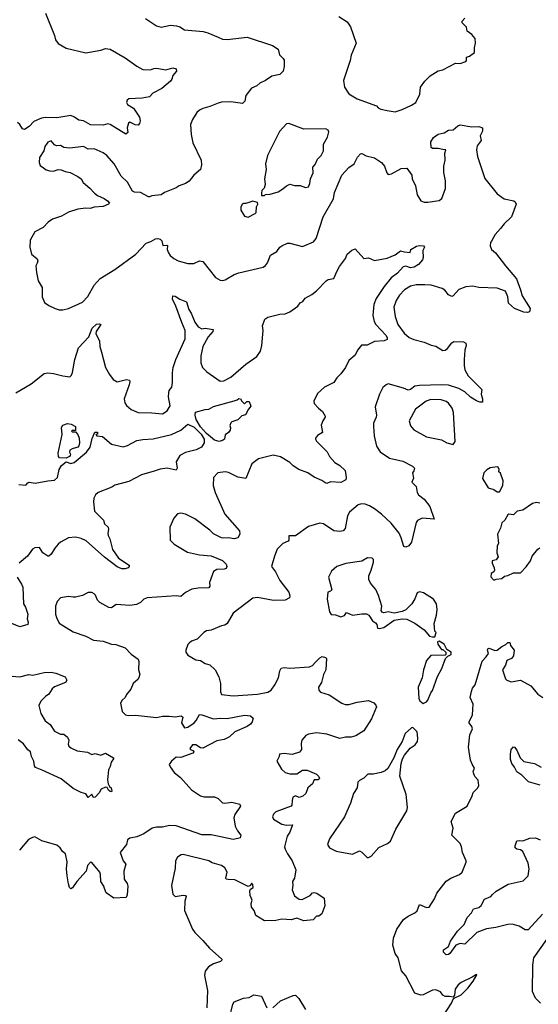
# Model space of a CAD drawing. Extents: x 2056909 to 2160450, y 827444 to 1016825.
# Tile 244 of 256: x 2106593 to 2111069, y 909855 to 918359. Entities that reach past the tile are written whole.
import ezdxf

# ---------------------------------------------------------------- set-up
doc = ezdxf.new("R2010")
doc.units = 0

msp = doc.modelspace()

# ---------------------------------------------------------------- linework, layer by layer
at = {"layer": '0CON10XD'}
for points in [[(2106816, 918415), (2106892.9, 918222.9), (2106903.8, 918185), (2106925, 918153.3), (2106994.2, 918114.2), (2107165, 918074), (2107295, 918095.8), (2107335, 918108.8), (2107374.1, 918104.1), (2107505, 918030), (2107605, 917956.2), (2107655, 917930), (2107723, 917927), (2107751.7, 917938.3), (2107775, 917938.8), (2107855, 917925.8), (2107915, 917943.8), (2107942.5, 917935), (2107947.5, 917915), (2107913.9, 917876.1), (2107906.7, 917845), (2107895, 917826.7), (2107820, 917765), (2107743.8, 917725), (2107715, 917692), (2107649.7, 917680.3), (2107535, 917675.7), (2107521.2, 917665), (2107516.2, 917645), (2107525, 917626.7), (2107574.4, 917594.4), (2107627.9, 917517.9), (2107634, 917485), (2107627.7, 917462.3), (2107615, 917446.7), (2107591.2, 917451.2), (2107545, 917472.5), (2107533.6, 917466.4), (2107520, 917425), (2107526, 917384), (2107508.8, 917371.2), (2107375, 917454.2), (2107355, 917459.2), (2107315, 917448.6), (2107205, 917451.1), (2107145, 917484.4), (2107105, 917490), (2107067.8, 917517.8), (2107035, 917530), (2106915, 917510), (2106815, 917515.4), (2106781.1, 917508.9), (2106715, 917478.9), (2106674.7, 917435.3), (2106635, 917410), (2106616.7, 917416.7), (2106595, 917454), (2106575, 917470)], [(2107678.8, 918368.8), (2107775, 918306), (2107815, 918294.3), (2107895, 918310.8), (2107946.6, 918306.6), (2107976.8, 918296.8), (2108015, 918272), (2108176.4, 918256.4), (2108217.5, 918245), (2108305, 918206.7), (2108345, 918190), (2108385, 918188.6), (2108557.3, 918207.3), (2108775, 918135.7), (2108822.9, 918102.9), (2108836.7, 918055), (2108867.5, 918025), (2108875, 918010), (2108876.2, 917955), (2108866.2, 917915), (2108837.5, 917885), (2108769.7, 917870.3), (2108715, 917833.8), (2108665, 917811.2), (2108641.2, 917788.8), (2108592.7, 917767.3), (2108545.8, 917704.2), (2108536.9, 917655), (2108516.3, 917633.7), (2108415, 917650), (2108334.1, 917645.9), (2108305, 917639.2), (2108235, 917608), (2108175, 917592.5), (2108145, 917576.2), (2108122.7, 917557.3), (2108084.1, 917495.9), (2108066.7, 917455), (2108073.8, 917366.2), (2108087.5, 917295), (2108160, 917145), (2108162.5, 917105), (2108153.3, 917065), (2108096.2, 917015), (2108056.7, 916965), (2108025, 916943.3), (2107970, 916925), (2107945, 916907.5), (2107844.1, 916865.9), (2107815, 916846.7), (2107735, 916838.8), (2107715, 916830), (2107705, 916830), (2107635, 916866.2), (2107585, 916868.8), (2107568.3, 916878.3), (2107523.8, 916955), (2107468.1, 917008.1), (2107408.6, 917115), (2107346.6, 917186.6), (2107315, 917208.9), (2107235, 917242.5), (2107185, 917240.8), (2107145, 917263.8), (2107025, 917250), (2106975, 917256.2), (2106945, 917273.3), (2106910.7, 917270.7), (2106895, 917276.7), (2106865, 917313.3), (2106835, 917302.5), (2106811.2, 917265), (2106802.7, 917227.3), (2106765, 917167.5), (2106761.2, 917125), (2106770.7, 917100.7), (2106798.3, 917078.3), (2106822.3, 917062.3), (2106852.3, 917052.3), (2106885, 917051.2), (2106925, 917064), (2106952.7, 917062.7), (2106985, 917047.5), (2107027.7, 917037.7), (2107095.7, 917005.7), (2107123.3, 916985), (2107142.3, 916952.3), (2107198.8, 916905), (2107239.7, 916859.7), (2107265, 916841.2), (2107322.5, 916815), (2107352.5, 916795), (2107367.5, 916775), (2107360, 916765), (2107315, 916746.7), (2107235, 916738.8), (2107201.7, 916728.3), (2107165, 916730.8), (2107095, 916721.4), (2107014.6, 916695.4), (2106955, 916663.3), (2106877.5, 916635), (2106839.8, 916610.2), (2106795, 916562.9), (2106725, 916527.5), (2106684.4, 916455), (2106680, 916395), (2106696.4, 916335), (2106745, 916292.9), (2106749.1, 916275), (2106743.1, 916256.9), (2106733.1, 916233.1), (2106737.5, 916175), (2106752.7, 916102.7), (2106786.7, 916045), (2106786.7, 915965), (2106806.4, 915916.4), (2106845, 915890), (2106900, 915865), (2106933.9, 915853.9), (2106965, 915853.3), (2107015, 915863.8), (2107135, 915919.2), (2107180.7, 915969.3), (2107235, 916066.7), (2107286.7, 916125), (2107415, 916201.2), (2107595.8, 916334.2), (2107685, 916430), (2107725.9, 916444.1), (2107765, 916466.2), (2107785, 916470), (2107805, 916463.8), (2107819.5, 916449.5), (2107827.5, 916407.5), (2107862.5, 916412.5), (2107868.3, 916408.3), (2107867.5, 916375), (2107878, 916345), (2107893, 916323), (2107925, 916296.2), (2107962.5, 916275), (2108045, 916254.4), (2108095, 916254.4), (2108145, 916275.8), (2108175, 916270), (2108283.4, 916133.4), (2108325, 916108.8), (2108345, 916106.2), (2108367.7, 916112.3), (2108443.2, 916156.8), (2108485, 916172.5), (2108695, 916222.5), (2108714.2, 916235.8), (2108731.2, 916258.8), (2108756.7, 916325), (2108814.1, 916355.9), (2108840, 916395), (2108855, 916406.7), (2108905, 916428.8), (2108925, 916428.8), (2109035, 916401.2), (2109129.7, 916440.3), (2109151.7, 916468.3), (2109211.9, 916655), (2109301.2, 916811.2), (2109310.8, 916865), (2109372.9, 917015), (2109435, 917082), (2109480, 917115), (2109508.3, 917171.7), (2109535, 917200), (2109545, 917203.3), (2109585, 917183.8), (2109655, 917165.8), (2109715, 917126), (2109743.3, 917095), (2109763.3, 917035), (2109775, 917022.5), (2109803.6, 917026.4), (2109885, 917073.8), (2109935, 917077.5), (2109976.7, 917015), (2109980, 916985), (2110009.4, 916925), (2110022.5, 916845), (2110055.8, 916795.8), (2110084.1, 916784.1), (2110115, 916783.8), (2110215, 916797.5), (2110237.5, 916815), (2110268.3, 916901.7), (2110268.3, 916968.3), (2110255, 917040), (2110253.5, 917095), (2110265.6, 917145), (2110262.9, 917207.1), (2110270, 917235), (2110246.4, 917236.4), (2110205, 917245.7), (2110156.7, 917246.7), (2110143.3, 917255), (2110142, 917305), (2110165, 917340), (2110205, 917368.8), (2110257.7, 917382.3), (2110295, 917403.8), (2110335, 917406.2), (2110375, 917443.3), (2110395, 917450), (2110495, 917434), (2110556.1, 917436.1), (2110587.5, 917425), (2110586.4, 917396.4), (2110568, 917355), (2110576.7, 917315), (2110540.6, 917269.4), (2110535.7, 917235), (2110544, 917176), (2110607, 916987), (2110715, 916854), (2110775, 916812.5), (2110857.5, 916795), (2110870, 916785), (2110878, 916765), (2110838, 916655), (2110773.4, 916596.6), (2110743.8, 916555), (2110695.8, 916504.2), (2110665, 916446.7), (2110655.9, 916434.1), (2110654, 916405), (2110666.2, 916375), (2110700, 916345), (2110785, 916232.5), (2110880.5, 916120.5), (2110917.1, 916025), (2110929.2, 915975), (2111000, 915865), (2110992.5, 915835), (2110975, 915829.2), (2110945, 915832.2), (2110863.8, 915865), (2110811.4, 915911.4), (2110806.7, 915965), (2110785, 916014.2), (2110715, 916040.4), (2110555, 916046.7), (2110505, 916057.5), (2110445, 916050.8), (2110382.5, 916027.5), (2110335.9, 915974.1), (2110322.5, 915967.5), (2110295, 915981.2), (2110262.6, 916022.6), (2110238.6, 916038.6), (2110145, 916065.3), (2110089.7, 916069.7), (2110015, 916068.4), (2109965, 916056.5), (2109914.4, 916025.6), (2109870.1, 915979.9), (2109843.8, 915935), (2109823.6, 915875), (2109832.9, 915795), (2109856.5, 915726.5), (2109912.3, 915652.3), (2109955, 915613.8), (2109995, 915596.2), (2110085, 915574.4), (2110145, 915547.1), (2110185, 915538), (2110245, 915502), (2110265, 915503.8), (2110285, 915518.8), (2110321.7, 915568.3), (2110339.4, 915580.6), (2110425, 915577.5), (2110445, 915566.2), (2110445.8, 915545.8), (2110434.4, 915505), (2110430, 915425), (2110429.1, 915370.9), (2110435.5, 915335.5), (2110465, 915284), (2110581.2, 915165), (2110576.2, 915125), (2110588, 915085), (2110587.5, 915055), (2110565, 915056), (2110537.2, 915067.2), (2110485, 915100), (2110435, 915144.4), (2110384, 915174), (2110295, 915202.1), (2110235, 915206.2), (2110045, 915200.4), (2110005, 915192.5), (2109965, 915164.5), (2109945, 915160), (2109905, 915177.8), (2109775, 915214.3), (2109755, 915205.8), (2109728.7, 915181.3), (2109698.1, 915125), (2109661.9, 915015), (2109674.2, 914944.2), (2109671.4, 914925), (2109648, 914875), (2109645.8, 914845), (2109652.9, 914765), (2109672.5, 914675), (2109705.6, 914625.6), (2109785, 914571.4), (2109898.8, 914545), (2109985, 914502.5), (2110000, 914485), (2109995, 914463.3), (2109984, 914445), (2109991.7, 914398.3), (2109976.7, 914365), (2110016.4, 914326.4), (2110024, 914275), (2110036, 914255), (2110085, 914218.8), (2110132, 914155), (2110170, 914045), (2110067.7, 914052.3), (2110026.1, 914033.9), (2110016.2, 914015), (2109974.1, 913845.9), (2109951.2, 913815), (2109925, 913802), (2109909.2, 913809.2), (2109886.7, 913885), (2109868.1, 913925), (2109800.5, 914010.5), (2109715, 914089.4), (2109654.6, 914134.6), (2109611.4, 914161.4), (2109575, 914174.5), (2109542.2, 914177.8), (2109515, 914170), (2109438.8, 914105), (2109422.2, 914075), (2109402, 913965), (2109386.2, 913945), (2109357.1, 913937.1), (2109305, 913944.3), (2109215, 914003.8), (2109185, 914010), (2109085, 913981.2), (2108975, 913900), (2108915, 913902.5), (2108916, 913865), (2108910, 913855), (2108865.7, 913834.3), (2108815.5, 913784.5), (2108791.4, 913725), (2108766.2, 913635), (2108801.2, 913591.2), (2108837.5, 913515), (2108917.5, 913415), (2108926.1, 913383.9), (2108921.2, 913365), (2108885, 913345.6), (2108785, 913341.4), (2108645, 913367.1), (2108605, 913362.5), (2108436.4, 913233.6), (2108385, 913144), (2108365, 913130.8), (2108335, 913124), (2108245, 913085.8), (2108205, 913079.2), (2108182.4, 913067.6), (2108125, 913008), (2108077.3, 912992.7), (2108056.7, 912975), (2108045, 912962.5), (2108026.2, 912915), (2108026.7, 912895), (2108045, 912870), (2108115, 912831.2), (2108155, 912824.2), (2108195, 912799.2), (2108235, 912788), (2108280, 912745), (2108313.1, 912683.1), (2108325.7, 912625), (2108326, 912555), (2108335, 912531.2), (2108435, 912520), (2108645, 912534.4), (2108735, 912550.6), (2108765, 912569.2), (2108795, 912613.8), (2108825.8, 912675), (2108838.1, 912735), (2108851.1, 912758.9), (2108875, 912764.3), (2108925, 912759.2), (2109095, 912769.2), (2109119.3, 912780.7), (2109143.5, 912806.5), (2109185, 912846.7), (2109205, 912857.5), (2109231.7, 912851.7), (2109241.7, 912841.7), (2109235.8, 912745), (2109215.9, 912704.1), (2109198, 912635), (2109171.2, 912595), (2109175, 912567.5), (2109190.9, 912550.9), (2109265, 912528.6), (2109375, 912455.8), (2109402.5, 912445), (2109435, 912443.1), (2109505, 912464.3), (2109605, 912478.8), (2109649.3, 912459.3), (2109668.3, 912438.3), (2109673, 912423), (2109628.3, 912321.7), (2109565, 912216.7), (2109495, 912173.8), (2109455, 912160.8), (2109405, 912160.8), (2109355, 912150.6), (2109245, 912187.1), (2109155, 912200), (2109085, 912187.1), (2109063.4, 912176.6), (2109028.8, 912135), (2109021.7, 912108.3), (2109025.8, 912055), (2109007.9, 912032.1), (2108945, 912013.3), (2108875, 912022.5), (2108835, 912016.7), (2108832.5, 911995), (2108812.5, 911955), (2108852.5, 911885), (2108885, 911855.8), (2108925, 911845.8), (2108985, 911844.2), (2109035, 911876), (2109075, 911875.8), (2109154.1, 911844.1), (2109173.3, 911825), (2109180, 911805), (2109170, 911795), (2109135, 911792.5), (2109120.5, 911759.5), (2109081.2, 911725), (2109063.8, 911675), (2109037.6, 911652.4), (2109005, 911642), (2108975, 911655.7), (2108951.2, 911645), (2108943.8, 911615), (2108943.3, 911575), (2108937.5, 911565), (2108805, 911516.7), (2108785, 911497.5), (2108776.7, 911475), (2108784.2, 911454.2), (2108855, 911411.2), (2108895, 911401.2), (2108946.7, 911405), (2108925, 911340.8), (2108901.8, 911308.2), (2108880, 911215), (2108883.3, 911195), (2108904.6, 911154.6), (2108943.8, 911095)], [(2109347.5, 918385), (2109419.5, 918339.5), (2109447.7, 918297.7), (2109497.1, 918155), (2109455, 918052.5), (2109446.2, 918005), (2109388.8, 917835), (2109398, 917775), (2109435, 917718), (2109505, 917674), (2109673.6, 917613.6), (2109687, 917597), (2109710, 917585), (2109764.1, 917574.1), (2109835, 917563.3)], [(2109835, 917563.3), (2109895, 917582), (2109975, 917620), (2110013.3, 917645), (2110048, 917715), (2110053.8, 917775), (2110091.2, 917828.8), (2110137.5, 917875), (2110205, 917916.7), (2110245, 917926.7), (2110355, 917982.5), (2110395, 917980), (2110443, 917997), (2110450, 918005), (2110450, 918035), (2110475, 918042.5), (2110517.5, 918075), (2110517.5, 918115), (2110526.7, 918155), (2110523.3, 918195), (2110495, 918230), (2110455, 918260), (2110450, 918295), (2110413, 918333), (2110412.5, 918345), (2110436.7, 918373.3)], [(2108705, 916840), (2108715, 916850), (2108755, 916852.5), (2108825, 916873.3), (2108865, 916896.7), (2108895, 916923.8), (2108925, 916937.5), (2108965, 916927.5), (2109015, 916926.2), (2109059.3, 916909.3), (2109085, 916916.7), (2109097.5, 916945), (2109104.2, 916985.8), (2109126, 917035), (2109122.5, 917085), (2109142.3, 917107.7), (2109164.5, 917155.5), (2109194.3, 917185.7), (2109216.2, 917225), (2109216.2, 917285), (2109250, 917345), (2109260.7, 917389.3), (2109255.9, 917405.9), (2109235, 917416), (2109045, 917412), (2108915, 917463.3), (2108895, 917460), (2108835, 917392), (2108730.8, 917185), (2108713.9, 917113.9), (2108720, 917065), (2108706.7, 916985), (2108713.3, 916935), (2108702.5, 916905), (2108682.5, 916885), (2108681.7, 916861.7), (2108681.7, 916841.7), (2108705, 916840)], [(2108565, 916653.8), (2108625, 916683.8), (2108633.3, 916695), (2108638.3, 916741.7), (2108647.5, 916765), (2108645, 916780), (2108605, 916792.5), (2108545, 916770), (2108525, 916772.5), (2108512.5, 916765), (2108500.7, 916739.3), (2108503.3, 916715), (2108535, 916663.3), (2108565, 916653.8)], [(2106558.8, 915135), (2106693.3, 915215), (2106806, 915304), (2106835, 915308.8), (2106886.4, 915303.6), (2106965, 915282), (2107026.1, 915273.9), (2107040.7, 915289.3), (2107049.2, 915310.8), (2107068, 915425), (2107100.8, 915525), (2107190.3, 915619.7), (2107219.2, 915695), (2107255, 915730), (2107283.3, 915733.3), (2107292.5, 915725), (2107253.3, 915665), (2107250, 915645), (2107281.2, 915585), (2107286, 915535), (2107298.8, 915488.8), (2107334.3, 915355), (2107367.1, 915295), (2107400.2, 915250.2), (2107435, 915230), (2107515, 915251.2), (2107540, 915245), (2107543.3, 915233.3), (2107537.1, 915205), (2107495.6, 915085), (2107500.7, 915050.7), (2107515.5, 915025.5), (2107555, 914990.8), (2107617.3, 914967.3), (2107735, 914964.3), (2107825, 914954.3), (2107865, 914980.8), (2107893.5, 915025), (2107878.1, 915101.9), (2107879.4, 915135), (2107884.2, 915155), (2107905.4, 915184.6), (2107913.5, 915226.5), (2107911.3, 915308.7), (2107918, 915355), (2107940.4, 915425), (2108022.7, 915602.7), (2108021.8, 915675), (2107993.6, 915743.7), (2107942.3, 915885), (2107911.9, 915945), (2107915, 915972.5), (2107935, 915971.2), (2107974.7, 915944.7), (2108033.2, 915923.2), (2108052.7, 915855), (2108073, 915823), (2108105, 915747.5), (2108135, 915705.8), (2108165, 915690), (2108195, 915694), (2108263.3, 915683.3), (2108261.2, 915665), (2108220.2, 915619.8), (2108173.5, 915535), (2108155.5, 915455), (2108155.7, 915395), (2108172.5, 915355), (2108207.8, 915317.8), (2108325, 915238), (2108355, 915238.6), (2108415, 915271.5), (2108545, 915382.5), (2108641.3, 915448.7), (2108672, 915495), (2108684.4, 915545), (2108694.2, 915674.2), (2108688.8, 915715), (2108708.8, 915771.2), (2108735, 915788.8), (2108840, 915815), (2108885, 915818), (2108925, 915836), (2108993.8, 915885), (2109015, 915912.5), (2109037.5, 915925), (2109057.5, 915955), (2109115, 915986.2), (2109155, 916016.7), (2109237.7, 916102.3), (2109255, 916113.8), (2109305, 916123.3), (2109330, 916185), (2109353.4, 916226.6), (2109406, 916295), (2109420, 916335), (2109460.3, 916369.7), (2109488.8, 916378.8), (2109565, 916296), (2109605, 916301.2), (2109655, 916280), (2109765, 916298), (2109835, 916328.1), (2109878.8, 916361.2), (2109915, 916352.5), (2109962.5, 916347.5), (2109970, 916375), (2110018.3, 916401.7), (2110045, 916408.8), (2110077.5, 916405), (2110086.7, 916395), (2110073.3, 916365), (2110076.7, 916305), (2110070, 916285), (2110036, 916245), (2109999.1, 916220.9), (2109965, 916216.7), (2109925, 916231.4), (2109903.8, 916225), (2109855, 916168.8), (2109800.3, 916129.7), (2109738.1, 916055), (2109670.2, 915949.8), (2109650.4, 915899.6), (2109641.1, 915805), (2109652.4, 915752.4), (2109668.1, 915725), (2109753.1, 915635), (2109764.2, 915615), (2109764, 915596), (2109740, 915585), (2109655, 915578.6), (2109591.2, 915548.8), (2109542.9, 915547.1), (2109510, 915505), (2109488.1, 915461.9), (2109433.9, 915416.1), (2109404.2, 915355), (2109365, 915299.2), (2109331.4, 915265), (2109305, 915225.7), (2109224.6, 915185.4), (2109165, 915130), (2109130.8, 915065), (2109136, 915045), (2109172.4, 915002.4), (2109206.2, 914975), (2109230, 914935), (2109230, 914925), (2109208.8, 914895), (2109194.1, 914855.9), (2109207.7, 914792.3), (2109165, 914768.8), (2109146.7, 914745), (2109146.7, 914735), (2109155, 914720), (2109247.9, 914627.9), (2109266.2, 914585), (2109313.4, 914533.4), (2109357.3, 914507.3), (2109403.3, 914465), (2109412, 914405), (2109408, 914385), (2109365, 914362.7), (2109275, 914366.2), (2109245, 914353.8), (2109235, 914356.7), (2109199.7, 914379.7), (2109135, 914408), (2109081.2, 914445), (2109003.3, 914475), (2108953.3, 914505), (2108925.8, 914535.8), (2108844.4, 914584.4), (2108781.8, 914598.2), (2108654.5, 914565.5), (2108597.1, 914522.9), (2108544.4, 914395.6), (2108475, 914406.9), (2108395, 914446.8), (2108365.6, 914454.4), (2108304.6, 914445.4), (2108266, 914405), (2108263.6, 914335), (2108279.1, 914275), (2108365, 914089.2), (2108489.2, 913945), (2108492.5, 913915), (2108475, 913884), (2108445, 913874.3), (2108395, 913884.4), (2108355, 913880), (2108335, 913884.3), (2108265, 913917.5), (2108235, 913950), (2108105, 914048), (2108025, 914088.8), (2107985, 914097.5), (2107955, 914090), (2107922.5, 914055), (2107890, 913975), (2107893.3, 913865), (2107927.7, 913827.7), (2108041.2, 913761.2), (2108145, 913735.8), (2108245, 913729.4), (2108345, 913687.5), (2108375.8, 913655), (2108381.2, 913635), (2108375, 913620), (2108357.3, 913612.7), (2108295, 913610.8), (2108267.3, 913592.7), (2108231.2, 913498.8), (2108233.8, 913465), (2108225, 913452), (2108135, 913449.2), (2108080.3, 913439.7), (2108025, 913411.2), (2107985, 913377.5), (2107945, 913384), (2107695, 913364.2), (2107665.6, 913354.4), (2107635, 913326), (2107601.2, 913308.8), (2107545, 913300), (2107465.8, 913305.8), (2107425, 913307.1), (2107385, 913280.6), (2107361.7, 913281.7), (2107285, 913325.6), (2107266, 913346), (2107247.6, 913387.6), (2107235, 913400.8), (2107215, 913411.2), (2107185, 913411.2), (2107135, 913386), (2107075, 913372.7), (2107055, 913370), (2107015, 913377.5), (2106944.3, 913365.7), (2106916.2, 913335), (2106903.8, 913295), (2106903.3, 913225), (2106910, 913195), (2106935, 913147.5), (2107055, 913073.3), (2107165, 913033.3), (2107229.5, 912999.5), (2107315, 912992), (2107385, 912966.2), (2107422.7, 912962.7), (2107504.3, 912934.3), (2107555, 912878), (2107615.7, 912835.7), (2107622.5, 912815), (2107619.2, 912745), (2107629.2, 912705), (2107622.3, 912677.7), (2107615, 912662.5), (2107572, 912625), (2107552.7, 912577.3), (2107515, 912530), (2107503.3, 912505), (2107478.3, 912481.7), (2107463.3, 912455), (2107476.7, 912385), (2107507.5, 912355), (2107528.3, 912348.3), (2107592.3, 912352.3), (2107775, 912331.9), (2107825, 912342.2), (2107884.4, 912344.4), (2107935, 912337.5), (2107987.6, 912347.6), (2108002, 912335), (2107988.6, 912285), (2108015, 912242), (2108045, 912249.2), (2108099.4, 912285), (2108117.5, 912305), (2108145, 912357.5), (2108165, 912355.7), (2108265, 912321.1), (2108325, 912326.1), (2108385, 912322.9), (2108535, 912352.5), (2108585, 912347.1), (2108607.5, 912325), (2108601.2, 912295), (2108586, 912275), (2108556.4, 912253.6), (2108450.6, 912209.4), (2108403.8, 912165), (2108357.5, 912142.5), (2108295, 912130), (2108175, 912067.1), (2108155, 912069.2), (2108115, 912097.1), (2108085, 912095.7), (2108061.2, 912065), (2108066.4, 912056.4), (2108093.3, 912045), (2108096.7, 912035), (2108086.7, 912025), (2107985, 911986), (2107945, 911989.5), (2107902.5, 911955), (2107884, 911925), (2107890.8, 911905), (2107926.8, 911856.8), (2107982, 911815), (2108052, 911732), (2108077.6, 911707.6), (2108155, 911655.8), (2108185, 911646), (2108275, 911646), (2108305, 911633.8), (2108345, 911593.8), (2108365, 911591.2), (2108425, 911600), (2108493.8, 911585), (2108498.1, 911565), (2108450, 911495), (2108442.5, 911465), (2108454.2, 911394.2), (2108473, 911353), (2108501.9, 911315), (2108497.4, 911292.6), (2108475.7, 911285.7), (2108435, 911278.6), (2108245, 911317.5), (2108165, 911318.1), (2107945, 911396.5), (2107885, 911398.2), (2107825, 911383.8), (2107775.4, 911384.6), (2107736, 911375), (2107663.6, 911326.4), (2107605, 911302.5), (2107545, 911289.2), (2107525, 911276.2), (2107513.8, 911235), (2107460, 911165), (2107486.7, 911095), (2107510, 911065), (2107491.2, 911005), (2107494, 910935), (2107519.7, 910899.7), (2107528, 910875), (2107520.7, 910799.3), (2107513, 910777), (2107405, 910771.2), (2107338.6, 910818.6), (2107325.8, 910854.2), (2107319.4, 910875), (2107292.7, 910915), (2107290.3, 910975), (2107283.8, 910995), (2107215, 911080), (2107205, 911082.9), (2107180, 911055), (2107165.8, 911005), (2107086, 910915), (2107048.8, 910861.2), (2107035, 910852.5), (2107024.4, 910864.4), (2107014.2, 910895), (2107002, 910965), (2106996, 911025), (2107002.9, 911085), (2106990, 911155), (2106963.3, 911175), (2106943.3, 911205), (2106915, 911228.8), (2106785, 911266.7), (2106725, 911300), (2106703.6, 911296.4), (2106670.7, 911279.3), (2106592.3, 911187.7)], [(2108315, 914716), (2108275, 914727.5), (2108205.8, 914785), (2108153.6, 914843.6), (2108115.6, 914905), (2108107.3, 914942.7), (2108110.8, 914969.2), (2108195, 914992), (2108225.8, 914994.2), (2108265, 915017.5), (2108443.9, 915066.1), (2108470, 915075), (2108485, 915087.5), (2108500, 915085), (2108510, 915065), (2108535, 915040), (2108555, 915060), (2108575, 915060), (2108589.3, 915020.7), (2108567.5, 914995), (2108543, 914947), (2108511.7, 914938.3), (2108475, 914902.5), (2108425, 914886.2), (2108415, 914876.2), (2108408, 914855), (2108413.3, 914835), (2108408.8, 914815), (2108395, 914792.5), (2108367, 914773), (2108360, 914735), (2108345, 914723.8), (2108315, 914716)], [(2110335, 914690), (2110352.5, 914715), (2110338.5, 914965), (2110325, 915004), (2110295, 915045.6), (2110275, 915060.5), (2110230, 915075), (2110142, 915078), (2110102.9, 915065), (2110010, 914995), (2109956.2, 914895), (2109965, 914852.5), (2109995, 914816.7), (2110105, 914755.8), (2110235, 914728.8), (2110280, 914705), (2110335, 914690)], [(2106585, 914345.7), (2106645, 914337.5), (2106665, 914360), (2106675, 914363.3), (2106725.8, 914355.8), (2106835, 914377.1), (2106895, 914380.6), (2106920, 914405), (2106933.3, 914475), (2106952.8, 914507.2), (2106995, 914540.8), (2107035, 914526.7), (2107064.5, 914535), (2107171.1, 914625), (2107201.7, 914668.3), (2107218.3, 914741.7), (2107243, 914797), (2107266.2, 914795), (2107265, 914780), (2107250, 914775), (2107260, 914765), (2107308.3, 914758.3), (2107385, 914692), (2107485, 914670), (2107525, 914680.8), (2107605.8, 914724.2), (2107655, 914734.2), (2107745, 914738.1), (2107903, 914777), (2107985, 914814.2), (2108044.5, 914865.5), (2108098.7, 914838.7), (2108159.2, 914779.2), (2108185.4, 914735.4), (2108185.7, 914704.3), (2108162.7, 914667.3), (2108115.4, 914644.6), (2108025, 914621.1), (2107976, 914595), (2107945, 914540), (2107953.8, 914486.2), (2107945, 914467.5), (2107865, 914485.7), (2107805, 914476.9), (2107755, 914460.8), (2107645, 914427.8), (2107535, 914370), (2107415, 914339.2), (2107387.6, 914322.4), (2107270, 914275), (2107248, 914255), (2107232.5, 914225), (2107229.2, 914195), (2107239.2, 914115), (2107315.6, 914035.6), (2107326.7, 914005), (2107356.2, 913975), (2107361.2, 913955), (2107354, 913925), (2107357.5, 913905), (2107371.4, 913875), (2107395, 913782.5), (2107445, 913709.2), (2107536.8, 913646.8), (2107538.8, 913635), (2107530, 913625), (2107505, 913617.1), (2107475, 913617.1), (2107435, 913632.9), (2107325, 913717.1), (2107167.9, 913857.9), (2107122.9, 913877.1), (2107075, 913890), (2107013.3, 913885), (2106945, 913846), (2106925, 913828), (2106896.7, 913795), (2106865, 913742.5), (2106845, 913726.7), (2106835, 913726.7), (2106793.3, 913755), (2106765, 913801.2), (2106725, 913797.5), (2106704, 913785), (2106660, 913725), (2106588, 913665)], [(2106995, 914573.3), (2106937.5, 914575), (2106928.8, 914585), (2106926, 914616), (2106961.2, 914775), (2106955, 914837.5), (2106965, 914856), (2107005, 914872), (2107036.7, 914865), (2107075.7, 914845), (2107075, 914810), (2107045, 914810), (2107040, 914805), (2107045, 914800), (2107075, 914800), (2107095, 914776.2), (2107105.6, 914745), (2107109.2, 914705), (2107105, 914677.5), (2107095, 914666.7), (2107045, 914652.5), (2107025, 914640), (2107022.5, 914625), (2107032.5, 914605), (2107030, 914595), (2107022.5, 914585), (2106995, 914573.3)], [(2110735, 914280), (2110762.5, 914335), (2110767.5, 914375), (2110741.7, 914441.7), (2110730, 914455), (2110732.5, 914475), (2110723, 914493), (2110715, 914496.2), (2110653, 914487), (2110625, 914470), (2110600, 914445), (2110587.5, 914395), (2110637.5, 914315), (2110685, 914302.5), (2110715, 914280), (2110735, 914280)], [(2111083.4, 914183.4), (2111055, 914189.4), (2111020.6, 914179.4), (2110935, 914123.8), (2110887.5, 914115), (2110855, 914083.8), (2110815, 914087.5), (2110807, 914083), (2110780, 914035), (2110755.8, 914014.2), (2110744, 913966), (2110717.5, 913915), (2110726.7, 913835), (2110713.3, 913815), (2110712.5, 913755), (2110721.7, 913718.3), (2110705, 913692.5), (2110672.5, 913685), (2110671.2, 913665), (2110688.8, 913625), (2110690, 913605), (2110685, 913590), (2110662.5, 913575), (2110658.3, 913548.3), (2110681.7, 913521.7), (2110695, 913520)], [(2110695, 913520), (2110705, 913527.5), (2110755, 913534), (2110776.4, 913553.6), (2110805, 913558), (2110855, 913581.2), (2110915, 913582.2), (2110965.6, 913634.4), (2111000.8, 913685), (2111015, 913726.9), (2111065, 913786.7), (2111082.5, 913797.5)], [(2110155, 913027.5), (2110175, 913030), (2110186.7, 913065), (2110177, 913077), (2110169.4, 913145), (2110191.1, 913215), (2110196, 913265), (2110191.2, 913315), (2110165, 913353.3), (2110077.7, 913407.7), (2110045, 913416.7), (2110025, 913407.5), (2110003.6, 913356.4), (2109977.5, 913315), (2109925, 913262.5), (2109895, 913247.5), (2109825, 913233.3), (2109774.3, 913244.3), (2109735, 913235.8), (2109720.9, 913240.9), (2109714.3, 913255.7), (2109718.6, 913295), (2109691.4, 913385), (2109666.2, 913436.2), (2109621.4, 913491.4), (2109607.1, 913525), (2109607.8, 913555), (2109627.8, 913605), (2109645.6, 913675), (2109645.6, 913695.6), (2109635, 913708), (2109595, 913711.2), (2109545, 913681.4), (2109408.3, 913661.7), (2109330, 913635), (2109284.4, 913595.6), (2109259.4, 913545), (2109286.7, 913433.3), (2109277, 913423), (2109253.3, 913415), (2109248, 913355), (2109266, 913245), (2109281.7, 913221.7), (2109318.1, 913218.1), (2109365, 913202.9), (2109396.1, 913213.9), (2109415, 913237.5), (2109465, 913216.7), (2109545, 913228.8), (2109586.4, 913226.4), (2109607.5, 913215), (2109637, 913167), (2109665, 913150), (2109676.7, 913135), (2109682.5, 913105), (2109695, 913100), (2109735, 913108.8), (2109825, 913173.8), (2109895, 913183.3), (2109935, 913180), (2110005, 913146.2), (2110085, 913090), (2110130, 913035), (2110155, 913027.5)], [(2106570.8, 913545), (2106609.2, 913485), (2106619.1, 913459.1), (2106626.2, 913315), (2106643.6, 913283.6), (2106662.5, 913225), (2106657.1, 913185), (2106665.7, 913155), (2106664.2, 913135.8), (2106595, 913114.3), (2106525, 913143.8)], [(2110245, 909748.5), (2110321.2, 909865), (2110336.1, 909903.9), (2110405, 909936.2), (2110461.3, 909995), (2110507.7, 910055), (2110538.8, 910108.8), (2110535, 910112.5), (2110499.7, 910090.3), (2110405, 910044.2), (2110377.4, 910022.6), (2110352.5, 909985), (2110345.8, 909934.2), (2110335, 909917.5), (2110303.6, 909923.6), (2110265, 909921.2), (2110245, 909933.3), (2110225, 909962), (2110185, 909980), (2110155, 909976), (2110075, 909936.2), (2110055, 909933.8), (2110005, 909950), (2109925, 910101.2), (2109889.2, 910145), (2109860.8, 910255), (2109832.9, 910295), (2109812.9, 910365), (2109820, 910425), (2109848.9, 910505), (2109905, 910587.1), (2109945, 910617.1), (2110005, 910646), (2110025, 910662), (2110045, 910717.5), (2110105, 910690.8), (2110128.8, 910695), (2110173, 910767), (2110194.7, 910815.3), (2110275, 910917.5), (2110315, 910943.6), (2110388, 910975), (2110412, 910995), (2110447.7, 911082.3), (2110448, 911095), (2110415.8, 911165), (2110407.5, 911215), (2110393.8, 911245), (2110324.4, 911314.4), (2110334, 911375), (2110316.2, 911435), (2110353.8, 911505), (2110455, 911566.7), (2110498.8, 911655), (2110506.7, 911685), (2110546.7, 911725), (2110557.5, 911745), (2110551.7, 911791.7), (2110521.7, 911821.7), (2110510, 911855), (2110507.5, 911865), (2110520, 911895), (2110498, 911928), (2110484, 911965), (2110467, 912077), (2110477.3, 912182.7), (2110500, 912235), (2110495.7, 912255.7), (2110473.3, 912285), (2110473.3, 912295), (2110502, 912355), (2110508.3, 912448.3), (2110482.5, 912505), (2110492.1, 912557.9), (2110502, 912585), (2110525.6, 912615), (2110585, 912820), (2110620, 912855), (2110640, 912885), (2110630, 912915), (2110634, 912925), (2110645, 912931.2), (2110695, 912911.2), (2110715, 912913.8), (2110754, 912946), (2110788.3, 912961.7), (2110805, 912980), (2110825, 912980), (2110830, 912955), (2110860, 912915), (2110856.7, 912865), (2110838.8, 912841.2), (2110797, 912823), (2110786.2, 912785), (2110761.2, 912745), (2110786.7, 912665), (2110797.5, 912655), (2110835, 912640.8), (2110915, 912653.8), (2111005, 912606.2), (2111065, 912533.8), (2111108.8, 912505)], [(2110075, 912453.3), (2110103, 912467), (2110115, 912482.5), (2110142.5, 912545), (2110157.5, 912565), (2110198.8, 912685), (2110236.2, 912755), (2110267.5, 912842.5), (2110287.5, 912862.5), (2110316.7, 912875), (2110316.7, 912895), (2110280.7, 912920.7), (2110257.5, 912965), (2110215, 912992.5), (2110200, 912985), (2110203.3, 912965), (2110225, 912930), (2110235, 912920), (2110245, 912920), (2110270, 912895), (2110270, 912875), (2110265, 912870), (2110143, 912867), (2110103.3, 912825), (2110078.8, 912745), (2110066.7, 912675), (2110033.8, 912595), (2110037.5, 912495), (2110047.5, 912475), (2110075, 912453.3)], [(2106495, 912690.8), (2106595.7, 912684.3), (2106673.6, 912703.6), (2106707.7, 912697.7), (2106805, 912721.4), (2106865, 912724.4), (2106905.4, 912715.4), (2106985, 912683.3), (2107001.2, 912655), (2106990, 912635), (2106895, 912596.2), (2106875, 912580), (2106846.2, 912535), (2106815, 912514), (2106775.6, 912474.4), (2106758.6, 912435), (2106775, 912366.7), (2106814.6, 912304.6), (2106855, 912271.2), (2106894.2, 912215), (2106945, 912187.5), (2106975, 912187.5), (2107005, 912162.5), (2107016.2, 912135), (2107011.2, 912101.2), (2107018.8, 912085), (2107035, 912071.2), (2107090, 912045), (2107177.5, 912032.5), (2107215, 912011.2), (2107245, 912020), (2107295, 912006.7), (2107335, 912023.8), (2107402.5, 911985), (2107402.5, 911975), (2107382.3, 911947.7), (2107375, 911910), (2107360.7, 911879.3), (2107350.8, 911795), (2107358.3, 911758.3), (2107367.5, 911737.5), (2107382.5, 911725), (2107390, 911695), (2107385, 911690), (2107375, 911692.5), (2107360, 911705), (2107348.3, 911728.3), (2107335, 911730), (2107296.1, 911713.9), (2107278.8, 911681.2), (2107245, 911643.3), (2107235, 911640), (2107227.5, 911645), (2107215, 911670), (2107185, 911642.5), (2107163, 911673), (2107125, 911683.3), (2107055, 911720), (2106951.2, 911801.2), (2106788.1, 911878.1), (2106729.5, 911899.5), (2106720, 911915), (2106714.3, 911955), (2106694.3, 911995), (2106686.2, 912035), (2106665, 912052.5), (2106626.7, 912105), (2106579.8, 912139.8)], [(2109591.7, 911121.7), (2109605, 911122.5), (2109627.5, 911135), (2109691.7, 911208.3), (2109766.7, 911245), (2109793.8, 911265), (2109841.1, 911368.9), (2109933.8, 911525), (2109940, 911555), (2109927.7, 911667.7), (2109874.1, 911824.1), (2109886.2, 911935), (2109896.7, 911975), (2109913.9, 912006.1), (2109964.1, 912065.9), (2110006.7, 912095), (2110026.2, 912125), (2110028.8, 912155), (2110025, 912207.5), (2109986.7, 912245), (2109975, 912242), (2109921.2, 912195), (2109893.3, 912125), (2109850, 912055), (2109823.8, 911985), (2109769.7, 911890.3), (2109748.3, 911871.7), (2109714.2, 911855.8), (2109645, 911843.1), (2109598.2, 911841.8), (2109565, 911807.5), (2109525, 911788.8), (2109512, 911775), (2109505.5, 911724.5), (2109475.7, 911675), (2109447.4, 911592.6), (2109395.8, 911475), (2109266.7, 911285), (2109250, 911235), (2109267.5, 911205), (2109325, 911178.8), (2109465, 911151.2), (2109525, 911180), (2109545, 911170), (2109591.7, 911121.7)], [(2111085, 911746.7), (2110985.9, 911775.9), (2110928, 911835), (2110883.7, 911863.7), (2110864.4, 911904.4), (2110840, 911935), (2110829.3, 911969.3), (2110828.8, 912015), (2110836.2, 912055), (2110855, 912080), (2110865, 912076.7), (2110885, 912050), (2110913.8, 911985), (2110945, 911950.8), (2111035.5, 911935.5), (2111093.7, 911903.7)], [(2111106.1, 910633.9), (2110981.7, 910498.3), (2110955, 910496.9), (2110905, 910530.8), (2110843.4, 910546.6), (2110805.5, 910544.5), (2110702.2, 910517.8), (2110623.7, 910506.3), (2110540, 910475), (2110435, 910375.8), (2110395, 910380.4), (2110357.1, 910365), (2110305.7, 910295), (2110295, 910284.4), (2110275, 910281.9), (2110250, 910305), (2110250, 910325), (2110294.3, 910355.7), (2110310.8, 910399.2), (2110373.2, 910486.8), (2110429.2, 910545), (2110454.6, 910605.4), (2110494, 910645), (2110511.5, 910678.5), (2110555, 910691.4), (2110575, 910708), (2110605.6, 910764.4), (2110660, 910785), (2110675, 910803.3), (2110705, 910833.1), (2110808.3, 910891.7), (2110938, 910922), (2110980.8, 910965), (2110991.4, 911025), (2110982.9, 911075), (2110936.2, 911175), (2110915, 911190), (2110885, 911194.2), (2110869.2, 911205), (2110868.9, 911225), (2110885, 911265.6), (2110905, 911271.1), (2110935, 911266), (2110995, 911288.8), (2111045, 911292), (2111084.4, 911274.4)], [(2108943.8, 911095), (2108977.5, 911015), (2108966, 910945), (2108948.8, 910915), (2108952, 910885), (2108944.2, 910845), (2108965, 910793.3), (2109004.3, 910764.3), (2109030.7, 910759.3), (2109100, 910795), (2109121.7, 910818.3), (2109135, 910820), (2109157.5, 910815), (2109220.5, 910770.5), (2109226.7, 910705), (2109200, 910635), (2109175, 910617.5), (2109153.9, 910616.1), (2109125, 910583.3), (2109045, 910576.2), (2108985, 910600), (2108936.7, 910583.3), (2108855, 910591.1), (2108805, 910580), (2108705, 910577.1), (2108630.7, 910620.7), (2108616, 910665), (2108594.2, 910695), (2108590, 910725), (2108598.8, 910755), (2108583.8, 910795), (2108580, 910835), (2108585, 910850), (2108607.5, 910865), (2108605, 910890), (2108595, 910900), (2108585, 910880), (2108565, 910872.5), (2108449.3, 910929.3), (2108392.2, 910932.2), (2108375.9, 910935.9), (2108371.2, 910945), (2108383.1, 910995), (2108364.4, 911034.4), (2108334.3, 911054.3), (2108255, 911077.1), (2108225, 911094.4), (2108005, 911148), (2107987.5, 911145), (2107956.2, 911125), (2107939.2, 911095), (2107935, 911030), (2107902.3, 910882.3), (2107916.1, 910806.1), (2107935.9, 910785.9), (2108005, 910797.5), (2108025.8, 910795), (2108030.6, 910785), (2108018.1, 910745), (2108015.8, 910665), (2108084, 910505), (2108104.3, 910474.3), (2108175, 910406.7), (2108230.3, 910340.3), (2108336.7, 910245), (2108338.8, 910235), (2108327.5, 910225), (2108265, 910203.8), (2108221.7, 910178.3), (2108195, 910140), (2108187.5, 910105), (2108213.8, 909975), (2108208.8, 909825)], [(2111087.5, 909865), (2111045, 909906.7), (2111018.6, 909965), (2111022.1, 910192.1), (2111030.4, 910255), (2111533.6, 910966.4)], [(2108402.5, 909725), (2108432, 909855), (2108444.2, 909875.8), (2108525, 909908), (2108575, 909913.8), (2108615, 909936), (2108680, 909925), (2108727.5, 909825)], [(2108777.5, 909825), (2108845, 909883.8), (2108955, 909932), (2108975, 909934), (2109002, 909905), (2109059.5, 909809.5)]]:
    msp.add_lwpolyline(points, dxfattribs=at)

doc.saveas('drawing.dxf')
